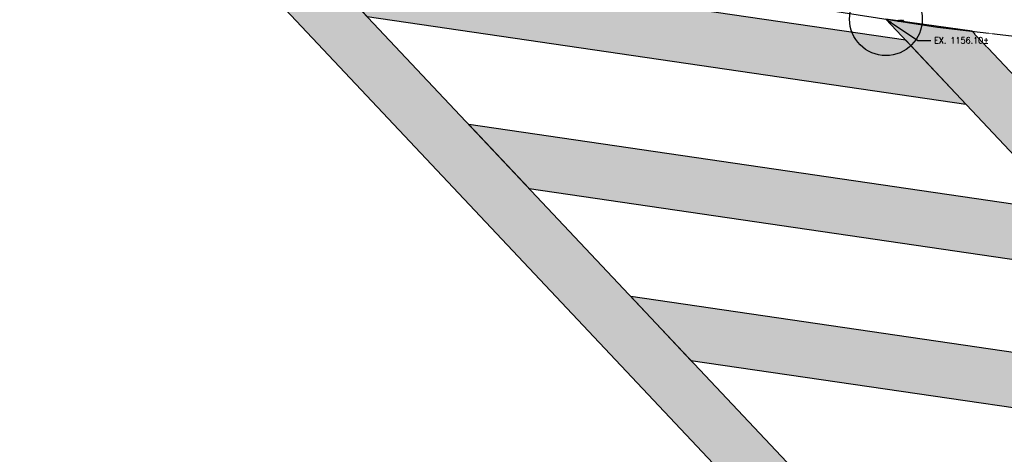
# Model space of a CAD drawing. Extents: x 167754 to 212748, y 396132 to 454338.
# Tile 9 of 150: x 175388 to 175415, y 419413 to 419425. Entities that reach past the tile are written whole.
import ezdxf
from ezdxf import colors
from ezdxf.entities.mleader import LeaderData, LeaderLine
from ezdxf.enums import TextEntityAlignment as Align
from ezdxf.math import Vec2, Vec3

# ---------------------------------------------------------------- set-up
doc = ezdxf.new("R2010")
doc.units = 0
doc.header["$MEASUREMENT"] = 0
doc.layers.get('0').update_dxf_attribs({"linetype": 'CONTINUOUS'})
doc.layers.add('0_3DP_MAT', color=181, linetype='CONTINUOUS', plot=False)
doc.layers.add('0_EX. 3DP', color=31, linetype='CONTINUOUS', plot=False)
for name, color, linetype in [('0_PNTS', 1, 'CONTINUOUS'), ('PM_P_CROSSWALK', 7, 'CONTINUOUS'), ('PNTDESC', 3, 'CONTINUOUS'), ('PNTELEV', 5, 'CONTINUOUS'), ('PNTNO', 7, 'CONTINUOUS'), ('SC_SCRATCH-6', 6, 'CONTINUOUS')]:
    doc.layers.add(name, color=color, linetype=linetype)
doc.styles.add('PTXT', font='TXT')
doc.styles.add('romans', font='romans.shx', dxfattribs={"width": 0.75, "oblique": 22.5})
doc.styles.get("Standard").update_dxf_attribs({"font": 'romans.shx', "width": 0.9})
doc.dimstyles.new('4P', dxfattribs={"dimscale": 4, "dimtxt": 0.14, "dimasz": 0.14, "dimexe": 0.05, "dimexo": 0.05, "dimgap": 0.05, "dimtad": 1, "dimzin": 0, "dimdsep": 46, "dimtxsty": 'romans', "dimcen": 0, "dimdle": 0.1, "dimclrd": 1, "dimclre": 1, "dimclrt": 7, "dimaunit": 1, "dimadec": 4, "dimazin": 0, "dimtfac": 1, "dimtmove": 0, "dimatfit": 2, "dimfxl": 1, "dimtvp": 1, "dimtolj": 1, "dimtzin": 0, "dimarcsym": 0})

# ---------------------------------------------------------------- blocks, each defined once
blk = doc.blocks.new('SPT4')
at = {"color": 0, "linetype": 'Continuous'}
blk.add_circle((0, 0), 0.5, dxfattribs=at)
blk = doc.blocks.new('SRVPNO1')
at = {"layer": 'PNTDESC', "style": 'PTXT'}
blk.add_attdef('DESC2', text='', height=1, dxfattribs=at).set_placement((0, -1.75), align=Align.CENTER)
at = {"layer": 'PNTELEV', "style": 'PTXT'}
blk.add_attdef('ELEV2', (1.5, -0.5), '', height=1, dxfattribs=at)
at = {"layer": 'PNTNO', "style": 'PTXT'}
blk.add_attdef('PT#', text='', height=1, dxfattribs=at).set_placement((0, 0.75), align=Align.CENTER)

msp = doc.modelspace()

# ---------------------------------------------------------------- hatches: boundary and pattern name
at = {"layer": 'PM_P_CROSSWALK', "transparency": 33554495}
h = msp.add_hatch(color=256, dxfattribs=at)
h.dxf.hatch_style = 1
h.paths.add_polyline_path([(175418.608, 419417.461), (175416.952, 419419.219), (175400.477, 419421.632), (175402.133, 419419.873)])
h = msp.add_hatch(color=256, dxfattribs=at)
h.dxf.hatch_style = 1
h.paths.add_polyline_path([(175423.063, 419412.731), (175421.407, 419414.489), (175404.931, 419416.902), (175406.588, 419415.143)])

# ---------------------------------------------------------------- linework, layer by layer
at = {"layer": '0_EX. 3DP'}
msp.add_polyline3d([(175366.943, 419431.543, 1154.493), (175413.375, 419424.308, 1156.152), (175465.332, 419418.218, 1156.242)], dxfattribs=at)
at = {"layer": 'PM_P_CROSSWALK'}
for points in [[(175418.608, 419417.461), (175416.952, 419419.219), (175400.477, 419421.632), (175402.133, 419419.873)], [(175423.063, 419412.731), (175421.407, 419414.489), (175404.931, 419416.902), (175406.588, 419415.143)]]:
    msp.add_lwpolyline(points, close=True, dxfattribs=at)

# ---------------------------------------------------------------- next in the draw order: leaders
at = {"layer": '0_3DP_MAT'}
ml = msp.add_multileader_mtext('Standard', dxfattribs=at)
ml.set_content('EX. 1156.10±', color=256)
ml.set_leader_properties()
ml.build(insert=Vec2(0, 0))
ml.multileader.update_dxf_attribs({"dogleg_length": 0.36, "arrow_head_size": 0.18})
ctx = ml.context
ctx.base_point, ctx.char_height, ctx.arrow_head_size, ctx.landing_gap_size, ctx.plane_origin = Vec3(175413.187, 419423.948, 1155.64), 0.18, 0.18, 0.09, Vec3(175395.746, 419434.315, 1155.64)
notes = []
notes.append((ctx, [(0, (1, 1, 0), (175412.827, 419423.948, 1155.64), (1, 0), 0.36, [(0, [(175411.951, 419424.53, 1155.64)], 0, [])])]))
ctx.mtext.insert, ctx.mtext.flow_direction = Vec3(175413.277, 419424.038, 1155.64), 5
ctx.mtext.has_bg_fill, ctx.mtext.bg_color, ctx.mtext.bg_scale_factor, ctx.mtext.bg_transparency, ctx.mtext.use_window_bg_color = 1, -1027028792, 1.5, 0, 1
for ctx, leaders in notes:
    for number, flags, end, landing, length, lines in leaders:
        leader = LeaderData()
        leader.index, (leader.has_last_leader_line, leader.has_dogleg_vector, leader.attachment_direction) = number, flags
        leader.last_leader_point, leader.dogleg_vector, leader.dogleg_length = Vec3(end), Vec3(landing), length
        for number, points, colour, breaks in lines:
            line = LeaderLine()
            line.index, line.vertices, line.color, line.breaks = number, Vec3.list(points), colors.encode_raw_color(colour), breaks
            leader.lines.append(line)
        ctx.leaders.append(leader)

# ---------------------------------------------------------------- next in the draw order: hatches: boundary and pattern name
at = {"layer": 'PM_P_CROSSWALK', "transparency": 33554495}
h = msp.add_hatch(color=256, dxfattribs=at)
h.dxf.hatch_style = 1
h.paths.add_polyline_path([(175395.305, 419427.124), (175392.89, 419427.5), (175414.504, 419404.549), (175416.854, 419404.242)])
h = msp.add_hatch(color=256, dxfattribs=at)
h.dxf.hatch_style = 1
h.paths.add_polyline_path([(175414.154, 419422.191), (175412.498, 419423.949), (175396.022, 419426.362), (175397.678, 419424.603)])
h = msp.add_hatch(color=256, dxfattribs=at)
h.dxf.hatch_style = 1
h.paths.add_polyline_path([(175435.452, 419401.764), (175414.325, 419424.197), (175411.951, 419424.53), (175433.096, 419402.077)])

# ---------------------------------------------------------------- next in the draw order: linework, layer by layer
at = {"layer": 'PM_P_CROSSWALK'}
for points, elevation in [([(175395.305, 419427.124), (175392.89, 419427.5), (175414.504, 419404.549), (175416.854, 419404.242)], 1156.55), ([(175435.452, 419401.764), (175414.325, 419424.197), (175411.951, 419424.53), (175433.096, 419402.077)], 1155.64)]:
    msp.add_lwpolyline(points, close=True, dxfattribs=dict(at, elevation=elevation))
msp.add_lwpolyline([(175414.154, 419422.191), (175412.498, 419423.949), (175396.022, 419426.362), (175397.678, 419424.603)], close=True, dxfattribs=at)

# ---------------------------------------------------------------- next in the draw order: block references
at = {"layer": '0_PNTS', "xscale": 2.4, "yscale": 2.4, "zscale": 2.4}
msp.add_blockref('SRVPNO1', (175411.951, 419424.53), dxfattribs=at).add_auto_attribs({'PT#': 'B27', 'ELEV2': '0.000'})
at = {"layer": '0_PNTS', "xscale": 2, "yscale": 2, "zscale": 2}
msp.add_blockref('SPT4', (175411.951, 419424.53), dxfattribs=at)

# ---------------------------------------------------------------- next in the draw order: texts
at = {"layer": 'SC_SCRATCH-6', "width": 0.9}
msp.add_text('577+38.39 R4.87', height=0.014, dxfattribs=at).set_placement((175412.285, 419424.497), align=Align.MIDDLE_LEFT)

# ---------------------------------------------------------------- next in the draw order: leaders
at = {"layer": 'SC_SCRATCH-6', "has_arrowhead": 0}
msp.add_leader([(175412.279, 419424.48), (175412.279, 419424.48), (175412.456, 419424.48)], dimstyle='4P', override={"dimscale": 20, "dimasz": 0.1}, dxfattribs=at)

doc.saveas('drawing.dxf')
